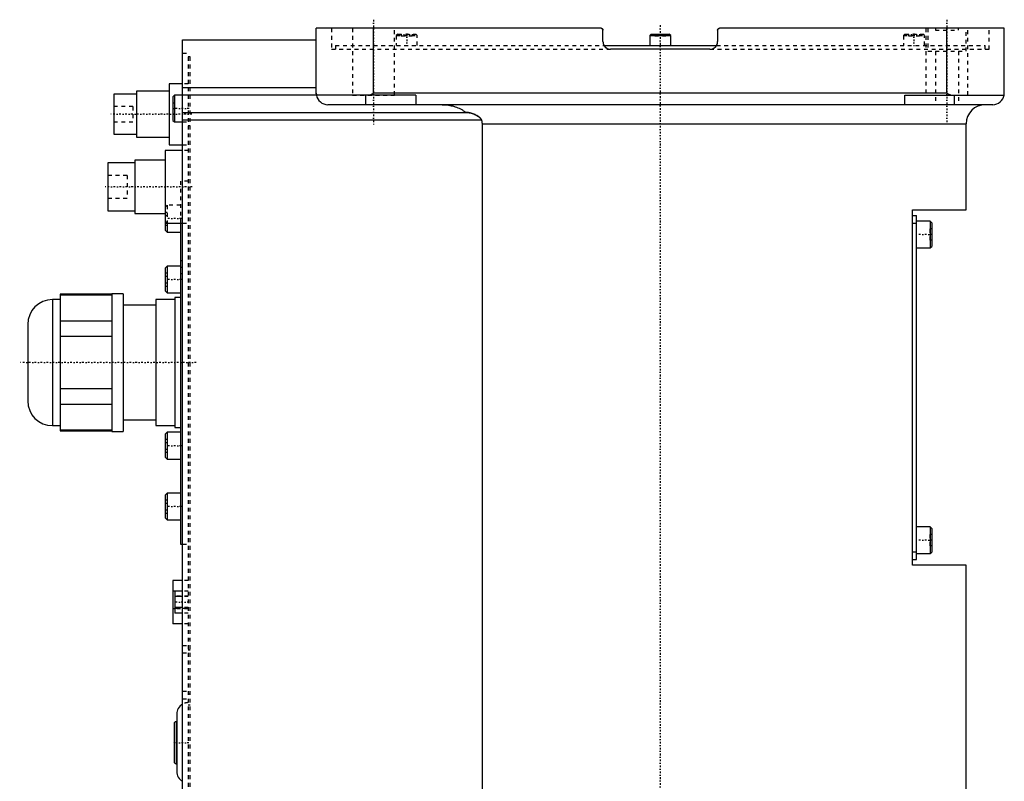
# Model space of a CAD drawing. Extents: x -168 to 602, y -104 to 484.
# Tile 2 of 6: x -168 to 90, y 119 to 319. Entities that reach past the tile are written whole.
import ezdxf

# ---------------------------------------------------------------- set-up
doc = ezdxf.new("R2010")
doc.units = 0
doc.linetypes.add('CENTER', pattern=[1.5, 0.45, -0.5, 0.05, -0.5])
doc.linetypes.add('DASHED', pattern=[2, 1, -1])
for name, color, linetype in [('AM_0', 7, 'CONTINUOUS'), ('AM_3', 7, 'DASHED'), ('AM_7', 7, 'CENTER')]:
    doc.layers.add(name, color=color, linetype=linetype)

msp = doc.modelspace()

# ---------------------------------------------------------------- linework, layer by layer
at = {"layer": 'AM_0', "color": 7, "linetype": 'CONTINUOUS'}
for p, q in [((-90, 299.5), (-90, 316.5)), ((-15.5, 316.5), (-90, 316.5)), ((-75, 299.5), (-75, 316.5)), ((-15, 313), (-15, 316)), ((-2.35, 315), (-2.75, 314.6)), ((-2.75, 314.6), (-2.75, 312)), ((-2.75, 314.6), (2.75, 314.6)), ((-2.35, 315), (2.35, 315)), ((2.75, 314.6), (2.35, 315)), ((2.75, 312), (2.75, 314.6)), ((15, 316), (15, 313)), ((90, 316.5), (15.5, 316.5)), ((75, 299.5), (75, 316.5)), ((90, 299.5), (90, 316.5)), ((-125, 313.5), (-90, 313.5)), ((-125, 34.5), (-125, 313.5)), ((-14.73, 312), (14.73, 312)), ((13, 311), (-13, 311)), ((-125, 302), (-128.5, 302)), ((-128.5, 302), (-128.5, 286)), ((-137, 299.25), (-143, 299.25)), ((-143, 299.25), (-143, 288.75)), ((-128.5, 300), (-137, 300)), ((-137, 300), (-137, 288)), ((-127.1, 299), (-127.5, 298.6)), ((-64, 299), (-127.1, 299)), ((-127.1, 299), (-127.1, 292)), ((-125, 301), (-90, 301)), ((-77, 296.5), (-77, 299)), ((-76.12, 299), (-75, 299.5)), ((75, 299.5), (-75, 299.5)), ((-64, 299), (-64, 296.5)), ((64, 299), (89.96, 299)), ((64, 296.5), (64, 299)), ((75, 299.5), (76.12, 299)), ((77, 296.5), (77, 299)), ((-127.5, 298.6), (-127.5, 292.4)), ((87, 296.5), (-87, 296.5)), ((-125, 294.5), (-50.91, 294.5)), ((-127.5, 292.4), (-127.1, 292)), ((-127.1, 292), (-125, 292)), ((-125, 292.5), (-46.81, 292.5)), ((-46.64, 291.5), (80, 291.5)), ((-46.64, 291.5), (-46.64, 37.5)), ((80, 269), (80, 291.5)), ((-143, 288.75), (-137, 288.75)), ((-137, 288), (-128.5, 288)), ((-128.5, 286), (-125, 286)), ((-125, 284.5), (-129.5, 284.5)), ((-129.5, 284.5), (-129.5, 263.67)), ((-137.5, 281.25), (-144.5, 281.25)), ((-144.5, 281.25), (-144.5, 268.75)), ((-129.5, 282), (-137.5, 282)), ((-137.5, 282), (-137.5, 268)), ((-144.5, 268.75), (-137.5, 268.75)), ((-137.5, 268), (-129.5, 268)), ((66, 176), (66, 269)), ((66, 269), (80, 269)), ((-129.5, 265.5), (-125, 265.5)), ((-129, 265.5), (-129, 263.17)), ((-125.5, 265.51), (-125.5, 181.5)), ((66, 267.5), (67, 267.5)), ((66, 265.5), (67, 265.5)), ((67, 177.5), (67, 267.5)), ((70.6, 266), (67, 266)), ((71, 265.6), (70.6, 266)), ((70.6, 266), (70.6, 259)), ((71, 265.6), (71, 259.4)), ((-129.5, 263.67), (-129, 263.17)), ((-129, 263.17), (-125.5, 263.17)), ((67, 259), (70.6, 259)), ((70.6, 259), (71, 259.4)), ((-129, 254.25), (-129.5, 253.75)), ((-129.5, 253.75), (-129.5, 247.75)), ((-125.5, 254.25), (-129, 254.25)), ((-129, 254.25), (-129, 247.25)), ((-129.5, 247.75), (-129, 247.25)), ((-157, 245.5), (-159, 245.5)), ((-159, 245.5), (-159, 212.5)), ((-143.5, 246.88), (-157, 246.88)), ((-157, 246.88), (-157, 211.12)), ((-157, 246.73), (-143.5, 246.73)), ((-140.5, 247), (-143.5, 247)), ((-143.5, 247), (-143.5, 211)), ((-140.5, 247), (-140.5, 211)), ((-127, 245.5), (-132, 245.5)), ((-132, 245.5), (-132, 212.5)), ((-129, 247.25), (-125.5, 247.25)), ((-125.5, 246), (-127, 246)), ((-127, 246), (-127, 212)), ((-132, 244), (-140.5, 244)), ((-143.5, 239.85), (-157, 239.85)), ((-165.5, 239), (-165.5, 219)), ((-157, 235.88), (-143.5, 235.88)), ((-143.5, 222.12), (-157, 222.12)), ((-157, 218.15), (-143.5, 218.15)), ((-140.5, 214), (-132, 214)), ((-159, 212.5), (-157, 212.5)), ((-143.5, 211.27), (-157, 211.27)), ((-132, 212.5), (-127, 212.5)), ((-127, 212), (-125.5, 212)), ((-157, 211.12), (-143.5, 211.12)), ((-143.5, 211), (-140.5, 211)), ((-129, 210.75), (-129.5, 210.25)), ((-129.5, 210.25), (-129.5, 204.25)), ((-125.5, 210.75), (-129, 210.75)), ((-129, 210.75), (-129, 203.75)), ((-129.5, 204.25), (-129, 203.75)), ((-129, 203.75), (-125.5, 203.75)), ((-129, 194.83), (-129.5, 194.33)), ((-129.5, 194.33), (-129.5, 188.33)), ((-125.5, 194.83), (-129, 194.83)), ((-129, 194.83), (-129, 187.83)), ((-129.5, 188.33), (-129, 187.83)), ((-129, 187.83), (-125.5, 187.83)), ((70.6, 186), (67, 186)), ((71, 185.6), (70.6, 186)), ((70.6, 186), (70.6, 179)), ((71, 185.6), (71, 179.4)), ((-125.5, 181.5), (-125, 181.5)), ((66, 179.5), (67, 179.5)), ((67, 179), (70.6, 179)), ((70.6, 179), (71, 179.4)), ((66, 177.5), (67, 177.5)), ((80, 176), (66, 176)), ((80, 30), (80, 176)), ((-127.5, 172), (-127.5, 160.6)), ((-125, 172), (-127.5, 172)), ((-125, 169.19), (-127.5, 169.19)), ((-127, 169.19), (-127, 163.41)), ((-125, 169.19), (-127, 169.19)), ((-125, 167.74), (-127, 167.74)), ((-127, 164.59), (-127.5, 164.59)), ((-125, 164.86), (-127, 164.86)), ((-125, 163.41), (-127, 163.41)), ((-125, 160.6), (-127.5, 160.6)), ((-126.5, 137), (-126.5, 122)), ((-127.2, 134.5), (-127.2, 124.5)), ((-126.5, 135), (-126.7, 135)), ((-126.7, 135), (-126.7, 124)), ((-126.7, 124), (-126.5, 124))]:
    msp.add_line(p, q, dxfattribs=at)
for points in [[(-15.5, 316.5, 0), (-15.5, 316.5, 0), (-15.49, 316.5, 0), (-15.49, 316.5, 0), (-15.48, 316.5, 0), (-15.48, 316.5, 0), (-15.47, 316.5, 0), (-15.47, 316.5, 0), (-15.46, 316.5, 0), (-15.46, 316.5, 0), (-15.45, 316.5, 0), (-15.45, 316.5, 0), (-15.44, 316.5, 0), (-15.44, 316.5, 0), (-15.43, 316.5, 0), (-15.43, 316.49, 0), (-15.42, 316.49, 0), (-15.41, 316.49, 0), (-15.41, 316.49, 0), (-15.41, 316.49, 0), (-15.4, 316.49, 0), (-15.4, 316.49, 0), (-15.39, 316.49, 0), (-15.39, 316.49, 0), (-15.38, 316.49, 0), (-15.38, 316.48, 0), (-15.37, 316.48, 0), (-15.37, 316.48, 0), (-15.37, 316.48, 0), (-15.36, 316.48, 0), (-15.35, 316.48, 0), (-15.35, 316.48, 0), (-15.34, 316.47, 0), (-15.34, 316.47, 0), (-15.34, 316.47, 0), (-15.33, 316.47, 0), (-15.32, 316.47, 0), (-15.32, 316.47, 0), (-15.31, 316.46, 0), (-15.31, 316.46, 0), (-15.3, 316.46, 0), (-15.3, 316.46, 0), (-15.3, 316.46, 0), (-15.29, 316.45, 0), (-15.28, 316.45, 0), (-15.28, 316.45, 0), (-15.27, 316.45, 0), (-15.27, 316.44, 0), (-15.27, 316.44, 0), (-15.26, 316.44, 0), (-15.26, 316.44, 0), (-15.25, 316.43, 0), (-15.25, 316.43, 0), (-15.24, 316.43, 0), (-15.24, 316.43, 0), (-15.24, 316.42, 0), (-15.23, 316.42, 0), (-15.23, 316.42, 0), (-15.22, 316.41, 0), (-15.21, 316.41, 0), (-15.21, 316.41, 0), (-15.21, 316.41, 0), (-15.2, 316.4, 0), (-15.2, 316.4, 0), (-15.2, 316.4, 0), (-15.19, 316.39, 0), (-15.19, 316.39, 0), (-15.19, 316.39, 0), (-15.18, 316.38, 0), (-15.18, 316.38, 0), (-15.18, 316.38, 0), (-15.17, 316.38, 0), (-15.17, 316.37, 0), (-15.16, 316.37, 0), (-15.16, 316.37, 0), (-15.15, 316.36, 0), (-15.15, 316.36, 0), (-15.15, 316.36, 0), (-15.15, 316.35, 0), (-15.14, 316.35, 0), (-15.14, 316.34, 0), (-15.13, 316.34, 0), (-15.13, 316.34, 0), (-15.13, 316.33, 0), (-15.13, 316.33, 0), (-15.12, 316.33, 0), (-15.12, 316.32, 0), (-15.11, 316.32, 0), (-15.11, 316.31, 0), (-15.11, 316.31, 0), (-15.1, 316.31, 0), (-15.1, 316.3, 0), (-15.1, 316.3, 0), (-15.09, 316.29, 0), (-15.09, 316.29, 0), (-15.09, 316.28, 0), (-15.08, 316.28, 0), (-15.08, 316.28, 0), (-15.08, 316.27, 0), (-15.08, 316.27, 0), (-15.07, 316.26, 0), (-15.07, 316.26, 0), (-15.07, 316.25, 0), (-15.06, 316.25, 0), (-15.06, 316.24, 0), (-15.06, 316.24, 0), (-15.06, 316.24, 0), (-15.06, 316.23, 0), (-15.05, 316.23, 0), (-15.05, 316.22, 0), (-15.05, 316.22, 0), (-15.05, 316.21, 0), (-15.05, 316.21, 0), (-15.04, 316.21, 0), (-15.04, 316.2, 0), (-15.04, 316.2, 0), (-15.04, 316.19, 0), (-15.04, 316.18, 0), (-15.03, 316.18, 0), (-15.03, 316.18, 0), (-15.03, 316.17, 0), (-15.03, 316.17, 0), (-15.03, 316.16, 0), (-15.02, 316.15, 0), (-15.02, 316.15, 0), (-15.02, 316.14, 0), (-15.02, 316.14, 0), (-15.02, 316.14, 0), (-15.02, 316.13, 0), (-15.02, 316.12, 0), (-15.01, 316.12, 0)], [(-15.01, 316.07, 0), (-15, 316.06, 0), (-15, 316.04, 0), (-15, 316.01, 0), (-15, 316, 0)], [(15, 316, 0), (15, 316, 0), (15, 316.01, 0), (15, 316.02, 0), (15, 316.02, 0), (15, 316.02, 0), (15, 316.03, 0), (15, 316.03, 0), (15, 316.04, 0), (15, 316.05, 0), (15, 316.05, 0), (15, 316.06, 0), (15, 316.06, 0), (15, 316.07, 0), (15.01, 316.07, 0), (15.01, 316.08, 0), (15.01, 316.08, 0), (15.01, 316.09, 0), (15.01, 316.09, 0), (15.01, 316.1, 0), (15.01, 316.1, 0), (15.01, 316.11, 0), (15.01, 316.11, 0), (15.01, 316.12, 0), (15.02, 316.12, 0), (15.02, 316.13, 0), (15.02, 316.13, 0), (15.02, 316.14, 0), (15.02, 316.14, 0), (15.02, 316.15, 0), (15.02, 316.15, 0), (15.03, 316.16, 0), (15.03, 316.17, 0), (15.03, 316.17, 0), (15.03, 316.17, 0), (15.03, 316.18, 0), (15.04, 316.18, 0), (15.04, 316.19, 0), (15.04, 316.2, 0), (15.04, 316.2, 0), (15.04, 316.21, 0), (15.05, 316.21, 0), (15.05, 316.21, 0), (15.05, 316.22, 0), (15.05, 316.23, 0), (15.06, 316.23, 0), (15.06, 316.24, 0), (15.06, 316.24, 0), (15.06, 316.24, 0), (15.07, 316.25, 0), (15.07, 316.25, 0), (15.07, 316.26, 0), (15.08, 316.27, 0), (15.08, 316.27, 0), (15.08, 316.27, 0), (15.08, 316.28, 0), (15.09, 316.28, 0), (15.09, 316.29, 0), (15.09, 316.29, 0), (15.1, 316.3, 0), (15.1, 316.3, 0), (15.1, 316.3, 0), (15.11, 316.31, 0), (15.11, 316.31, 0), (15.11, 316.32, 0), (15.12, 316.32, 0), (15.12, 316.32, 0), (15.12, 316.33, 0), (15.13, 316.33, 0), (15.13, 316.33, 0), (15.13, 316.34, 0), (15.13, 316.34, 0), (15.14, 316.35, 0), (15.14, 316.35, 0), (15.15, 316.35, 0), (15.15, 316.36, 0), (15.15, 316.36, 0), (15.16, 316.36, 0), (15.16, 316.37, 0), (15.16, 316.37, 0), (15.17, 316.38, 0), (15.17, 316.38, 0), (15.18, 316.38, 0), (15.18, 316.39, 0), (15.18, 316.39, 0), (15.19, 316.39, 0), (15.19, 316.39, 0), (15.2, 316.4, 0), (15.2, 316.4, 0), (15.21, 316.41, 0), (15.21, 316.41, 0), (15.21, 316.41, 0), (15.22, 316.41, 0), (15.22, 316.42, 0), (15.23, 316.42, 0), (15.24, 316.42, 0), (15.24, 316.43, 0), (15.24, 316.43, 0), (15.25, 316.43, 0), (15.25, 316.43, 0), (15.26, 316.44, 0), (15.26, 316.44, 0), (15.27, 316.44, 0), (15.27, 316.45, 0), (15.28, 316.45, 0), (15.28, 316.45, 0), (15.29, 316.45, 0), (15.29, 316.45, 0), (15.29, 316.46, 0), (15.3, 316.46, 0), (15.3, 316.46, 0), (15.31, 316.46, 0), (15.31, 316.46, 0), (15.32, 316.46, 0), (15.32, 316.47, 0), (15.33, 316.47, 0), (15.33, 316.47, 0), (15.34, 316.47, 0), (15.35, 316.48, 0), (15.35, 316.48, 0), (15.35, 316.48, 0), (15.36, 316.48, 0), (15.36, 316.48, 0), (15.37, 316.48, 0), (15.38, 316.48, 0), (15.38, 316.49, 0), (15.39, 316.49, 0), (15.39, 316.49, 0), (15.4, 316.49, 0), (15.4, 316.49, 0), (15.4, 316.49, 0)], [(-90, 299.5, 0), (-90, 299.42, 0), (-89.99, 299.25, 0), (-89.97, 299.08, 0), (-89.96, 299, 0)], [(89.96, 299, 0), (89.97, 299.08, 0), (89.99, 299.25, 0), (90, 299.42, 0), (90, 299.5, 0)], [(-57.06, 296.5, 0), (-56.89, 296.5, 0), (-56.53, 296.49, 0), (-56.16, 296.46, 0), (-55.98, 296.45, 0), (-55.79, 296.43, 0), (-55.42, 296.38, 0), (-55.04, 296.32, 0), (-54.68, 296.24, 0), (-54.32, 296.16, 0), (-53.97, 296.06, 0), (-53.8, 296.01, 0), (-53.64, 295.96, 0), (-53.3, 295.84, 0), (-52.96, 295.71, 0), (-52.61, 295.56, 0), (-52.27, 295.39, 0), (-51.94, 295.21, 0), (-51.78, 295.12, 0), (-51.63, 295.02, 0), (-51.33, 294.82, 0), (-51.05, 294.61, 0), (-50.91, 294.5, 0)], [(-50.91, 294.5, 0), (-50.89, 294.5, 0), (-50.85, 294.5, 0), (-50.81, 294.5, 0), (-50.79, 294.5, 0), (-50.77, 294.5, 0), (-50.73, 294.5, 0), (-50.69, 294.49, 0), (-50.54, 294.48, 0), (-50.29, 294.45, 0), (-50.16, 294.43, 0), (-50.03, 294.4, 0), (-49.77, 294.35, 0), (-49.51, 294.28, 0), (-49.24, 294.2, 0), (-48.97, 294.11, 0), (-48.71, 294.01, 0), (-48.58, 293.96, 0), (-48.45, 293.9, 0), (-48.2, 293.78, 0), (-47.97, 293.65, 0), (-47.74, 293.52, 0), (-47.62, 293.43, 0), (-47.58, 293.41, 0), (-47.55, 293.38, 0), (-47.53, 293.37, 0), (-47.51, 293.36, 0), (-47.48, 293.33, 0), (-47.45, 293.31, 0), (-47.42, 293.28, 0), (-47.38, 293.26, 0), (-47.35, 293.23, 0), (-47.34, 293.21, 0), (-47.32, 293.2, 0), (-47.29, 293.17, 0), (-47.26, 293.14, 0), (-47.24, 293.13, 0), (-47.23, 293.11, 0), (-47.2, 293.08, 0), (-47.17, 293.05, 0), (-47.15, 293.04, 0), (-47.14, 293.02, 0), (-47.11, 292.99, 0), (-47.08, 292.96, 0), (-47.05, 292.92, 0), (-47.03, 292.89, 0), (-47, 292.86, 0), (-46.99, 292.84, 0), (-46.98, 292.82, 0), (-46.95, 292.79, 0), (-46.93, 292.75, 0), (-46.91, 292.71, 0), (-46.89, 292.68, 0), (-46.87, 292.64, 0), (-46.86, 292.62, 0), (-46.85, 292.6, 0), (-46.83, 292.56, 0), (-46.82, 292.52, 0), (-46.81, 292.5, 0)], [(-46.81, 292.5, 0), (-46.8, 292.47, 0), (-46.78, 292.42, 0), (-46.77, 292.36, 0), (-46.76, 292.33, 0), (-46.75, 292.31, 0), (-46.73, 292.25, 0), (-46.72, 292.19, 0), (-46.71, 292.14, 0), (-46.7, 292.08, 0), (-46.68, 292.03, 0), (-46.68, 292, 0), (-46.67, 291.97, 0), (-46.67, 291.91, 0), (-46.66, 291.86, 0), (-46.65, 291.8, 0), (-46.65, 291.75, 0), (-46.64, 291.69, 0), (-46.64, 291.66, 0), (-46.64, 291.64, 0), (-46.64, 291.58, 0), (-46.64, 291.53, 0), (-46.64, 291.5, 0)]]:
    msp.add_polyline3d(points, dxfattribs=at)
for centre, radius, start, end in [((-15.5, 316), 0.5, 0, 90), ((15.5, 316), 0.5, 90, 180), ((-13, 313), 2, 180, 270), ((13, 313), 2, 270, 0), ((-87, 299.5), 3, 189.5941, 270), ((87, 299.5), 3, 270, 350.4059), ((85, 291.5), 5, 90, 180), ((-159, 239), 6.5, 90, 180), ((-159, 219), 6.5, 180, 270), ((-123.5, 137), 3, 120, 180), ((-126.7, 134.5), 0.5, 90, 180), ((-126.7, 124.5), 0.5, 180, 270), ((-123.5, 122), 3, 180, 240)]:
    msp.add_arc(centre, radius, start, end, dxfattribs=at)
at = {"layer": 'AM_3', "color": 6, "linetype": 'DASHED'}
for p, q in [((-86, 316.5), (-86, 311)), ((-80.5, 316.5), (-80.5, 299)), ((-69.5, 299), (-69.5, 316.5)), ((-68.7, 315), (-69.1, 314.6)), ((-69.1, 314.6), (-69.1, 312)), ((-69.1, 314.6), (-63.6, 314.6)), ((-68.7, 315), (-64, 315)), ((-67.79, 315), (-67.79, 314.5)), ((-67.79, 314.5), (-64.91, 314.5)), ((-67.07, 315), (-67.07, 314.5)), ((-65.63, 315), (-65.63, 314.5)), ((-64.91, 315), (-64.91, 314.5)), ((-63.6, 314.6), (-64, 315)), ((-63.6, 312), (-63.6, 314.6)), ((-1.44, 315), (-1.44, 314.5)), ((-1.44, 314.5), (1.44, 314.5)), ((-0.72, 315), (-0.72, 314.5)), ((0.72, 315), (0.72, 314.5)), ((1.44, 315), (1.44, 314.5)), ((64, 315), (63.6, 314.6)), ((63.6, 314.6), (63.6, 312)), ((63.6, 314.6), (69.1, 314.6)), ((64, 315), (68.7, 315)), ((64.91, 315), (64.91, 314.5)), ((64.91, 314.5), (67.79, 314.5)), ((65.63, 315), (65.63, 314.5)), ((67.07, 315), (67.07, 314.5)), ((67.79, 315), (67.79, 314.5)), ((69.1, 314.6), (68.7, 315)), ((69.1, 312), (69.1, 314.6)), ((69.5, 316.5), (69.5, 299)), ((70, 316.5), (70, 310.5)), ((72, 316.5), (72, 316)), ((72, 316), (78, 316)), ((78, 316), (78, 316.5)), ((80, 310.5), (80, 316.5)), ((80.5, 299), (80.5, 316.5)), ((86, 311), (86, 316.5)), ((-85, 312), (-85, 311)), ((-85, 312), (-14.73, 312)), ((14.73, 312), (85, 312)), ((85, 311), (85, 312)), ((-125, 310), (-123, 310)), ((-123, 38), (-123, 310)), ((-86, 311), (-13, 311)), ((13, 311), (86, 311)), ((70, 310.5), (80, 310.5)), ((72, 310.5), (72, 296.5)), ((78, 310.5), (78, 296.5)), ((-123, 309), (-123.5, 309)), ((-123.5, 309), (-123.5, 39)), ((-123.5, 302), (-125, 302)), ((-80.5, 299), (-69.5, 299)), ((-127.5, 297), (-127, 297)), ((-127, 294), (-127, 297)), ((-138, 296), (-143, 296)), ((-138, 296), (-138, 292)), ((-127.5, 295.5), (-127, 295.5)), ((-127.5, 294), (-127, 294)), ((-143, 292), (-138, 292)), ((-125, 292), (-123, 292)), ((-123, 291), (-123.5, 291)), ((-125, 286), (-123.5, 286)), ((-123.5, 284.5), (-125, 284.5)), ((-139.5, 278), (-144.5, 278)), ((-139.5, 278), (-139.5, 272)), ((-123.5, 276.5), (-125.5, 276.5)), ((-125.5, 276.5), (-125.5, 265.51)), ((-144.5, 272), (-139.5, 272)), ((-129, 270.17), (-129.5, 269.67)), ((-129.5, 268.4), (-129, 268.4)), ((-125.5, 270.17), (-129, 270.17)), ((-129, 270.17), (-129, 265.5)), ((-129.5, 267.54), (-129, 267.54)), ((-129.5, 265.81), (-129, 265.81)), ((-125, 265.5), (-123.5, 265.5)), ((-129.5, 264.94), (-129, 264.94)), ((70.5, 264), (70.5, 261)), ((71, 264), (70.5, 264)), ((71, 262.5), (70.5, 262.5)), ((71, 261), (70.5, 261)), ((-125, 255.65), (-125.5, 255.65)), ((-129.5, 252.48), (-129, 252.48)), ((-129.5, 251.62), (-129, 251.62)), ((-129.5, 249.88), (-129, 249.88)), ((-125.5, 252.35), (-125, 252.35)), ((-129.5, 249.02), (-129, 249.02)), ((-129.5, 208.98), (-129, 208.98)), ((-129.5, 208.12), (-129, 208.12)), ((-129.5, 206.38), (-129, 206.38)), ((-129.5, 205.52), (-129, 205.52)), ((-129.5, 193.06), (-129, 193.06)), ((-129.5, 192.19), (-129, 192.19)), ((-129.5, 190.46), (-129, 190.46)), ((-129.5, 189.6), (-129, 189.6)), ((70.5, 184), (70.5, 181)), ((71, 184), (70.5, 184)), ((-125, 181.5), (-123.5, 181.5)), ((71, 182.5), (70.5, 182.5)), ((71, 181), (70.5, 181)), ((-123.5, 172), (-125, 172)), ((-123.5, 167.85), (-127, 167.85)), ((-123.5, 169.19), (-125, 169.19)), ((-123.5, 169.19), (-125, 169.19)), ((-123.5, 167.74), (-125, 167.74)), ((-127, 164.75), (-123.5, 164.75)), ((-123.5, 164.59), (-127, 164.59)), ((-123.5, 164.86), (-125, 164.86)), ((-123.5, 163.41), (-125, 163.41)), ((-123.5, 160.6), (-125, 160.6)), ((-125, 154.98), (-123, 154.98)), ((-123, 156.65), (-123.5, 156.65)), ((-125, 152.99), (-123, 152.99)), ((-123, 153.76), (-123.5, 153.76)), ((-125, 143.01), (-123, 143.01)), ((-123, 142.24), (-123.5, 142.24)), ((-125, 141.02), (-123, 141.02)), ((-123, 139.35), (-123.5, 139.35))]:
    msp.add_line(p, q, dxfattribs=at)
for points in [[(-15.01, 316.12, 0), (-15.01, 316.11, 0), (-15.01, 316.1, 0), (-15.01, 316.08, 0), (-15.01, 316.07, 0)], [(15.4, 316.49, 0), (15.42, 316.49, 0), (15.45, 316.5, 0), (15.48, 316.5, 0), (15.5, 316.5, 0)], [(-15, 313, 0), (-15, 312.99, 0), (-15, 312.96, 0), (-15, 312.93, 0), (-15, 312.92, 0), (-15, 312.9, 0), (-15, 312.87, 0), (-14.99, 312.84, 0), (-14.99, 312.82, 0), (-14.99, 312.79, 0), (-14.99, 312.76, 0), (-14.98, 312.74, 0), (-14.98, 312.73, 0), (-14.98, 312.7, 0), (-14.97, 312.67, 0), (-14.97, 312.64, 0), (-14.96, 312.61, 0), (-14.96, 312.58, 0), (-14.95, 312.57, 0), (-14.95, 312.56, 0), (-14.94, 312.53, 0), (-14.94, 312.5, 0), (-14.93, 312.48, 0), (-14.93, 312.47, 0), (-14.92, 312.44, 0), (-14.91, 312.41, 0), (-14.91, 312.4, 0), (-14.9, 312.38, 0), (-14.89, 312.36, 0), (-14.88, 312.33, 0), (-14.87, 312.3, 0), (-14.86, 312.27, 0), (-14.85, 312.24, 0), (-14.85, 312.23, 0), (-14.84, 312.22, 0), (-14.83, 312.19, 0), (-14.82, 312.16, 0), (-14.8, 312.14, 0), (-14.79, 312.11, 0), (-14.78, 312.08, 0), (-14.77, 312.07, 0), (-14.76, 312.06, 0), (-14.75, 312.03, 0), (-14.73, 312, 0), (-14.72, 311.98, 0), (-14.7, 311.95, 0), (-14.69, 311.93, 0), (-14.68, 311.92, 0), (-14.67, 311.9, 0), (-14.66, 311.88, 0), (-14.64, 311.86, 0), (-14.62, 311.83, 0), (-14.61, 311.81, 0), (-14.59, 311.78, 0), (-14.58, 311.77, 0), (-14.57, 311.76, 0), (-14.55, 311.74, 0), (-14.53, 311.72, 0), (-14.52, 311.7, 0), (-14.5, 311.67, 0), (-14.48, 311.65, 0), (-14.47, 311.64, 0), (-14.46, 311.63, 0), (-14.44, 311.61, 0), (-14.42, 311.59, 0), (-14.41, 311.58, 0), (-14.4, 311.57, 0), (-14.38, 311.55, 0), (-14.36, 311.53, 0), (-14.35, 311.52, 0), (-14.34, 311.51, 0), (-14.32, 311.5, 0), (-14.3, 311.48, 0), (-14.27, 311.46, 0), (-14.25, 311.44, 0), (-14.23, 311.42, 0), (-14.22, 311.41, 0), (-14.21, 311.4, 0), (-14.18, 311.39, 0), (-14.16, 311.37, 0), (-14.14, 311.35, 0), (-14.11, 311.34, 0), (-14.09, 311.32, 0), (-14.07, 311.31, 0), (-14.06, 311.31, 0), (-14.04, 311.29, 0), (-14.01, 311.28, 0), (-13.99, 311.26, 0), (-13.96, 311.25, 0), (-13.94, 311.23, 0), (-13.92, 311.23, 0), (-13.91, 311.22, 0), (-13.88, 311.21, 0), (-13.86, 311.19, 0), (-13.83, 311.18, 0), (-13.8, 311.17, 0), (-13.78, 311.16, 0), (-13.76, 311.15, 0), (-13.75, 311.15, 0), (-13.72, 311.13, 0), (-13.69, 311.12, 0), (-13.67, 311.11, 0), (-13.64, 311.1, 0), (-13.61, 311.1, 0), (-13.6, 311.09, 0), (-13.58, 311.09, 0), (-13.55, 311.08, 0), (-13.52, 311.07, 0), (-13.51, 311.07, 0), (-13.5, 311.06, 0), (-13.47, 311.06, 0), (-13.44, 311.05, 0), (-13.43, 311.05, 0), (-13.41, 311.04, 0), (-13.38, 311.04, 0), (-13.35, 311.03, 0), (-13.33, 311.03, 0), (-13.3, 311.02, 0), (-13.27, 311.02, 0), (-13.25, 311.02, 0), (-13.24, 311.01, 0), (-13.21, 311.01, 0), (-13.18, 311.01, 0), (-13.15, 311.01, 0), (-13.13, 311, 0), (-13.1, 311, 0), (-13.08, 311, 0), (-13.07, 311, 0), (-13.04, 311, 0), (-13.01, 311, 0), (-13, 311, 0)], [(13, 311, 0), (13.07, 311, 0), (13.21, 311.01, 0), (13.29, 311.02, 0), (13.31, 311.02, 0), (13.33, 311.03, 0), (13.35, 311.03, 0), (13.36, 311.03, 0), (13.38, 311.04, 0), (13.4, 311.04, 0), (13.41, 311.04, 0), (13.43, 311.05, 0), (13.45, 311.05, 0), (13.47, 311.06, 0), (13.48, 311.06, 0), (13.5, 311.06, 0), (13.52, 311.07, 0), (13.54, 311.07, 0), (13.56, 311.08, 0), (13.59, 311.09, 0), (13.61, 311.1, 0), (13.62, 311.1, 0), (13.63, 311.1, 0), (13.66, 311.11, 0), (13.68, 311.12, 0), (13.7, 311.13, 0), (13.72, 311.14, 0), (13.75, 311.14, 0), (13.76, 311.15, 0), (13.77, 311.15, 0), (13.79, 311.16, 0), (13.81, 311.17, 0), (13.83, 311.18, 0), (13.86, 311.19, 0), (13.88, 311.2, 0), (13.89, 311.21, 0), (13.9, 311.21, 0), (13.92, 311.22, 0), (13.94, 311.24, 0), (13.96, 311.25, 0), (13.98, 311.26, 0), (14, 311.27, 0), (14.01, 311.28, 0), (14.02, 311.28, 0), (14.04, 311.29, 0), (14.06, 311.31, 0), (14.08, 311.32, 0), (14.1, 311.33, 0), (14.12, 311.35, 0), (14.13, 311.35, 0), (14.14, 311.36, 0), (14.16, 311.37, 0), (14.18, 311.39, 0), (14.19, 311.39, 0), (14.25, 311.44, 0), (14.35, 311.53, 0), (14.45, 311.62, 0), (14.51, 311.68, 0), (14.52, 311.7, 0), (14.54, 311.72, 0), (14.54, 311.73, 0), (14.55, 311.74, 0), (14.56, 311.75, 0), (14.58, 311.77, 0), (14.59, 311.79, 0), (14.61, 311.81, 0), (14.62, 311.83, 0), (14.63, 311.84, 0), (14.64, 311.85, 0), (14.65, 311.87, 0), (14.66, 311.89, 0), (14.68, 311.91, 0), (14.69, 311.93, 0), (14.7, 311.95, 0), (14.71, 311.96, 0), (14.71, 311.97, 0), (14.73, 311.99, 0), (14.74, 312.01, 0), (14.74, 312.02, 0), (14.75, 312.03, 0), (14.76, 312.05, 0), (14.77, 312.07, 0), (14.78, 312.08, 0), (14.78, 312.09, 0), (14.79, 312.12, 0), (14.8, 312.14, 0), (14.82, 312.16, 0), (14.83, 312.18, 0), (14.83, 312.2, 0), (14.84, 312.22, 0), (14.84, 312.23, 0), (14.85, 312.25, 0), (14.86, 312.27, 0), (14.87, 312.29, 0), (14.88, 312.32, 0), (14.89, 312.34, 0), (14.89, 312.35, 0), (14.9, 312.36, 0), (14.9, 312.38, 0), (14.91, 312.41, 0), (14.91, 312.42, 0)], [(14.91, 312.42, 0), (14.92, 312.44, 0), (14.93, 312.47, 0), (14.94, 312.5, 0), (14.94, 312.52, 0), (14.94, 312.53, 0), (14.95, 312.56, 0), (14.96, 312.6, 0), (14.97, 312.63, 0), (14.97, 312.66, 0), (14.98, 312.69, 0), (14.98, 312.71, 0), (14.98, 312.73, 0), (14.99, 312.76, 0), (14.99, 312.79, 0), (14.99, 312.82, 0), (14.99, 312.86, 0), (15, 312.89, 0), (15, 312.9, 0), (15, 312.92, 0), (15, 312.95, 0), (15, 312.98, 0), (15, 313, 0)], [(-89.96, 299, 0), (-89.96, 299, 0), (-89.96, 299, 0), (-89.96, 299.01, 0), (-89.96, 299.01, 0), (-89.96, 299.02, 0), (-89.96, 299.03, 0), (-89.97, 299.05, 0), (-89.97, 299.07, 0), (-89.97, 299.09, 0), (-89.98, 299.12, 0), (-89.98, 299.13, 0), (-89.98, 299.15, 0), (-89.98, 299.18, 0), (-89.99, 299.21, 0), (-89.99, 299.25, 0), (-89.99, 299.29, 0), (-90, 299.33, 0), (-90, 299.35, 0), (-90, 299.38, 0), (-90, 299.42, 0), (-90, 299.47, 0), (-90, 299.5, 0)], [(-46.81, 292.5, 0), (-46.82, 292.52, 0), (-46.83, 292.56, 0), (-46.85, 292.6, 0), (-46.86, 292.62, 0), (-46.87, 292.64, 0), (-46.89, 292.68, 0), (-46.91, 292.72, 0), (-46.93, 292.76, 0), (-46.96, 292.79, 0), (-46.98, 292.83, 0), (-47, 292.85, 0), (-47.01, 292.86, 0), (-47.03, 292.9, 0), (-47.06, 292.93, 0), (-47.09, 292.97, 0), (-47.12, 293, 0), (-47.15, 293.03, 0), (-47.16, 293.05, 0), (-47.18, 293.06, 0), (-47.21, 293.09, 0), (-47.24, 293.12, 0), (-47.25, 293.14, 0), (-47.27, 293.15, 0), (-47.3, 293.18, 0), (-47.34, 293.21, 0), (-47.35, 293.23, 0), (-47.37, 293.24, 0), (-47.4, 293.27, 0), (-47.44, 293.3, 0), (-47.47, 293.32, 0), (-47.5, 293.35, 0), (-47.54, 293.38, 0), (-47.56, 293.39, 0), (-47.57, 293.4, 0), (-47.61, 293.43, 0), (-47.64, 293.45, 0), (-47.77, 293.53, 0), (-47.99, 293.67, 0), (-48.23, 293.79, 0), (-48.47, 293.91, 0), (-48.6, 293.97, 0), (-48.73, 294.02, 0), (-48.99, 294.12, 0), (-49.25, 294.2, 0), (-49.51, 294.28, 0), (-49.77, 294.35, 0), (-50.04, 294.4, 0), (-50.17, 294.43, 0), (-50.29, 294.45, 0), (-50.55, 294.48, 0), (-50.69, 294.49, 0), (-50.73, 294.5, 0), (-50.77, 294.5, 0), (-50.79, 294.5, 0), (-50.81, 294.5, 0), (-50.85, 294.5, 0), (-50.89, 294.5, 0), (-50.91, 294.5, 0)]]:
    msp.add_polyline3d(points, dxfattribs=at)
msp.add_arc((-123.5, 137), 3, 90, 120, dxfattribs=at)
at = {"layer": 'AM_7', "color": 4, "linetype": 'CENTER'}
for p, q in [((-75, 318.75), (-75, 291.25)), ((0, 317.3), (0, -16.93)), ((75, 318.75), (75, 291.25)), ((-66.35, 315.15), (-66.35, 311.85)), ((66.35, 315.15), (66.35, 311.85)), ((-122.53, 294), (-143.97, 294)), ((-123.3, 295.5), (-127.7, 295.5)), ((-122.45, 275), (-145.55, 275)), ((-125.3, 266.67), (-129.7, 266.67)), ((71.2, 262.5), (66.8, 262.5)), ((-125.53, 254), (-124.97, 254)), ((-125.3, 250.75), (-129.7, 250.75)), ((-121.4, 229), (-167.6, 229)), ((-125.3, 207.25), (-129.7, 207.25)), ((-125.3, 191.33), (-129.7, 191.33)), ((71.2, 182.5), (66.8, 182.5)), ((-123.33, 166.3), (-127.17, 166.3)), ((-123.31, 129.5), (-127.39, 129.5))]:
    msp.add_line(p, q, dxfattribs=at)

doc.saveas('drawing.dxf')
